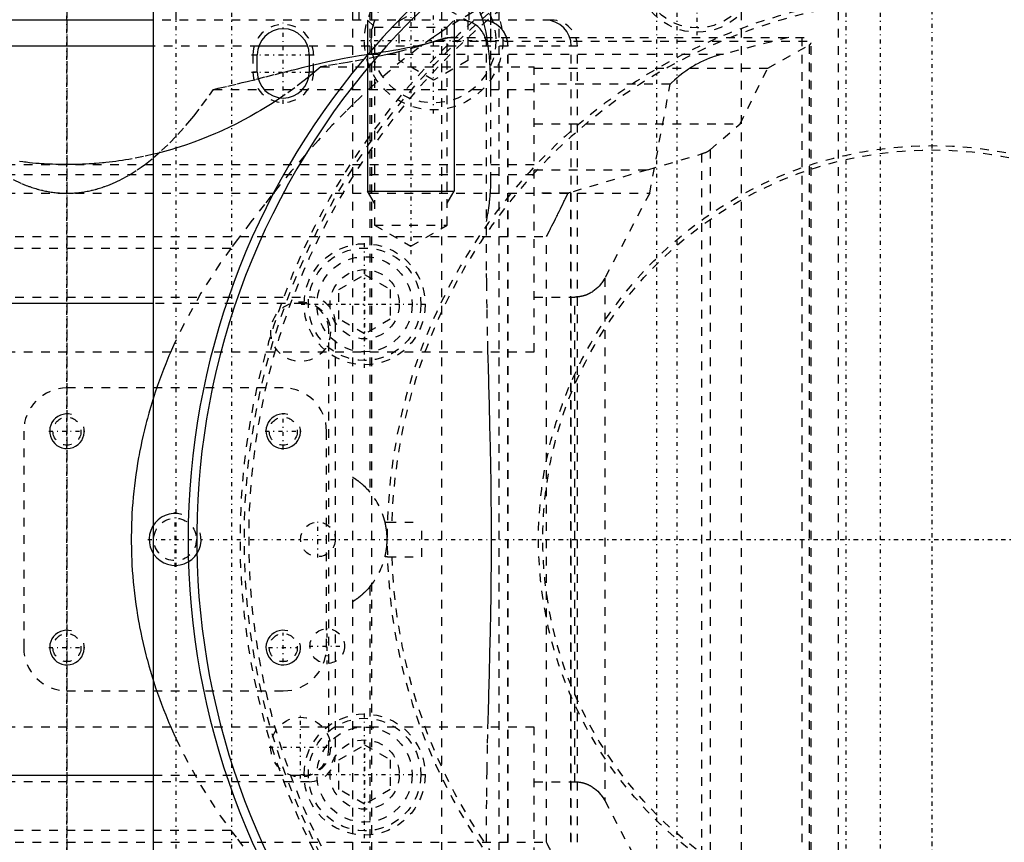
# Model space of a CAD drawing. Extents: x -545 to 345, y -109 to 109.
# Tile 12 of 15: x -105 to 8, y -35 to 60. Entities that reach past the tile are written whole.
import ezdxf

# ---------------------------------------------------------------- set-up
doc = ezdxf.new("R2010")
doc.units = 0
doc.linetypes.add('CENTER', pattern=[1.5, 0.45, -0.5, 0.05, -0.5])
doc.linetypes.add('DASHED', pattern=[2, 1, -1])
for name, color, linetype in [('AM_0', 7, 'CONTINUOUS'), ('AM_10', 7, 'CONTINUOUS'), ('AM_3', 7, 'DASHED'), ('AM_7', 7, 'CENTER')]:
    doc.layers.add(name, color=color, linetype=linetype)

msp = doc.modelspace()

# ---------------------------------------------------------------- linework, layer by layer
at = {"layer": 'AM_0', "color": 7, "linetype": 'CONTINUOUS'}
for p, q in [((-90, -75), (-90, 75)), ((-89.99, 60), (-156, 60)), ((-89.99, 57), (-159, 57)), ((-72.17, 57), (-77.82, 57)), ((-78, 54), (-78, 56)), ((-72, 56), (-72, 54)), ((-90, 27.25), (-119.84, 27.25)), ((-119.84, -27.25), (-90, -27.25))]:
    msp.add_line(p, q, dxfattribs=at)
for centre, radius, start, end in [((0, 0), 86, 100.0448, 259.9552), ((0, 0), 85, 69.2336, 314.7638), ((-75, 56), 3, 0, 180), ((-75, 54), 3, 180, 0)]:
    msp.add_arc(centre, radius, start, end, dxfattribs=at)
at = {"layer": 'AM_10', "color": 7, "linetype": 'CONTINUOUS'}
for p, q in [((-65.25, 60), (-65.25, 40.25)), ((-55.25, 60), (-55.25, 40.25)), ((-64.44, 38.84), (-65.25, 40.25)), ((-65.25, 40.25), (-55.25, 40.25)), ((-56.06, 38.84), (-55.25, 40.25))]:
    msp.add_line(p, q, dxfattribs=at)
for centre, radius in [((-100, 12.5), 2), ((-75, 12.5), 2), ((-87.5, 0), 3), ((-100, -12.5), 2), ((-75, -12.5), 2)]:
    msp.add_arc(centre, radius, 75, 15, dxfattribs=at)
at = {"layer": 'AM_3', "color": 6, "linetype": 'DASHED'}
for p, q in [((-87.43, 99), (-87.43, 60)), ((-66.22, 60), (-66.22, 85)), ((-59.79, 60), (-59.79, 85)), ((-51, 41.45), (-51, 85)), ((-67, 67), (-67, -67)), ((-65, 67), (-65, 5.48)), ((-51, 58), (-51, 67)), ((-53.5, 60), (-53.5, 63)), ((-61.59, 59.92), (-57.63, 62.2)), ((-57.63, 62.2), (-53.67, 59.92)), ((-64.82, 61), (-64.82, -61)), ((-56.71, 61), (-56.71, -61)), ((-50.08, 61), (-50.08, -61)), ((-22.07, 61), (-22.07, -61)), ((-10.88, 61), (-10.88, -61)), ((-44, 60), (-89.99, 60)), ((-65.25, 60), (-64.44, 59.19)), ((-64.44, 59.19), (-64.44, 36.3)), ((-64.44, 59.19), (-56.06, 59.19)), ((-61.59, 55.34), (-61.59, 59.92)), ((-56.06, 59.19), (-55.25, 60)), ((-56.06, 36.3), (-56.06, 59.19)), ((-53.67, 59.92), (-53.67, 55.34)), ((-77.82, 57), (-89.99, 57)), ((-41, 57), (-72.17, 57)), ((-57.44, 57.58), (-14, 57.58)), ((-55.8, 58), (-14, 58)), ((-51.5, 31.12), (-51.5, 57)), ((-49.04, -57), (-49.04, 57)), ((-49.02, -57), (-49.02, 57)), ((-41.73, -57), (-41.73, 57)), ((-41, -57), (-41, 57)), ((-16.58, 58), (-24.14, 56.08)), ((-19, 54.46), (-14.23, 57.11)), ((-15.07, 58), (-15.07, -58)), ((-14.23, 57.11), (-14.23, -57.11)), ((-14, -58), (-14, 58)), ((-78.5, 56), (-78, 56)), ((-78.5, 56), (-78.5, 54)), ((-72, 56), (-71.5, 56)), ((-71.5, 54), (-71.5, 56)), ((-64.11, 55.78), (-65.71, 55.45)), ((-64.97, 56.08), (-24.14, 56.08)), ((-65.71, 55.45), (-66.99, 55.21)), ((-57.63, 53.06), (-61.59, 55.34)), ((-53.67, 55.34), (-57.63, 53.06)), ((-78, 54), (-78.5, 54)), ((-71.5, 54), (-72, 54)), ((-70.65, 54.61), (-46, 54.61)), ((-46, 21.69), (-46, 54.61)), ((-46, 54.46), (-19, 54.46)), ((-22.21, 48), (-19, 54.46)), ((-30.28, 52.62), (-46, 52.62)), ((-32.65, 40), (-30.28, 52.62)), ((-83.08, 51.99), (-46, 51.99)), ((-46, 48), (-22.21, 48)), ((-25.68, 45.01), (-22.21, 48)), ((-32.86, 42.72), (-26.68, 44.54)), ((-26.68, 44.54), (-26.68, -44.54)), ((-25.68, 45.01), (-25.68, -45.01)), ((-46, 43.27), (-159, 43.27)), ((-46, 42.13), (-128.34, 42.13)), ((-46, 42.72), (-32.86, 42.72)), ((-46, 42.72), (-32.88, 42.72)), ((-32.88, 42.72), (-41.81, 40.09)), ((-32.88, 42.72), (-32.86, 42.72)), ((-155, 40), (-32.65, 40)), ((-42.1, 40.01), (-46, 40.01)), ((-41.81, 40.09), (-41.81, -40.09)), ((-32.65, 40), (-37.85, 30.18)), ((-64.44, 36.3), (-60.25, 33.88)), ((-64.44, 36.3), (-56.06, 36.3)), ((-60.25, 33.88), (-56.06, 36.3)), ((-126, 35), (-44.58, 35)), ((-44.58, -35), (-44.58, 35)), ((-81.06, 33.62), (-118.94, 33.62)), ((-68.57, 28.89), (-65.6, 30.6)), ((-65.6, 30.6), (-62.63, 28.89)), ((-37.85, 30.18), (-37.85, -30.18)), ((-68.57, 25.46), (-68.57, 28.89)), ((-62.63, 28.89), (-62.63, 25.46)), ((-122, 28), (-72, 28)), ((-46, 28), (-41.31, 28)), ((-41.31, -28), (-41.31, 28)), ((-72.75, 27.25), (-90, 27.25)), ((-65.6, 23.74), (-68.57, 25.46)), ((-62.63, 25.46), (-65.6, 23.74)), ((-69.75, -24.25), (-69.75, 24.25)), ((-69, 25), (-69, -25)), ((-133, 21.69), (-46, 21.69)), ((-75, 17.5), (-100, 17.5)), ((-105, 12.5), (-105, -12.5)), ((-70, -12.5), (-70, 12.5)), ((-63.24, 2), (-62.97, 2)), ((-62.97, 2), (-59, 2)), ((-59, -2), (-59, 2)), ((-62.97, -2), (-63.24, -2)), ((-62.97, -2), (-59, -2)), ((-65, -5.48), (-65, -67)), ((-100, -17.5), (-75, -17.5)), ((-46, -21.69), (-117.51, -21.69)), ((-46, -54.61), (-46, -21.69)), ((-68.57, -25.46), (-65.6, -23.74)), ((-65.6, -23.74), (-62.63, -25.46)), ((-68.57, -28.88), (-68.57, -25.46)), ((-62.63, -25.46), (-62.63, -28.88)), ((-90, -27.25), (-72.75, -27.25)), ((-72, -28), (-122, -28)), ((-46, -28), (-41.31, -28)), ((-65.6, -30.6), (-68.57, -28.88)), ((-62.63, -28.88), (-65.6, -30.6)), ((-37.85, -30.18), (-32.65, -40)), ((-51.5, -57), (-51.5, -31.12)), ((-81.06, -33.62), (-118.94, -33.62)), ((-126, -35), (-44.58, -35))]:
    msp.add_line(p, q, dxfattribs=at)
for points in [[(-49.02, 57), (-49.08, 57.59), (-49.25, 58.15), (-49.52, 58.67), (-49.89, 59.12), (-50.34, 59.49), (-50.85, 59.77), (-51.41, 59.94), (-51.98, 60)], [(-41.73, 57), (-41.78, 57.59), (-41.95, 58.15), (-42.23, 58.67), (-42.59, 59.12), (-43.04, 59.49), (-43.56, 59.77), (-44.11, 59.94), (-44.69, 60)]]:
    msp.add_lwpolyline(points, dxfattribs=at)
for points in [[(-52.43, 61.3, 0), (-53.13, 60.9, 0), (-54.61, 60.02, 0), (-56.16, 59.04, 0), (-56.96, 58.51, 0), (-57.76, 57.96, 0), (-59.4, 56.77, 0), (-61.06, 55.49, 0), (-62.74, 54.11, 0), (-64.41, 52.65, 0), (-66.08, 51.1, 0), (-66.91, 50.3, 0), (-67.74, 49.49, 0), (-69.37, 47.81, 0), (-70.97, 46.09, 0), (-72.53, 44.33, 0), (-74.07, 42.53, 0), (-75.63, 40.65, 0), (-76.4, 39.69, 0), (-77.18, 38.7, 0), (-78.74, 36.7, 0), (-80.29, 34.65, 0), (-81.06, 33.62, 0)], [(-51, 51.19, 0), (-51, 51.58, 0), (-51.01, 52.33, 0), (-51.03, 53.06, 0), (-51.04, 53.42, 0), (-51.05, 53.78, 0), (-51.08, 54.47, 0), (-51.12, 55.14, 0), (-51.18, 55.78, 0), (-51.24, 56.4, 0), (-51.31, 56.99, 0), (-51.34, 57.28, 0), (-51.39, 57.56, 0), (-51.47, 58.1, 0), (-51.57, 58.61, 0), (-51.68, 59.09, 0), (-51.8, 59.55, 0), (-51.93, 59.99, 0), (-51.99, 60.19, 0), (-52.06, 60.39, 0), (-52.2, 60.78, 0), (-52.35, 61.13, 0), (-52.43, 61.3, 0)], [(-53.24, 59.72, 0), (-53.43, 59.8, 0), (-53.82, 59.93, 0), (-54.07, 59.97, 0), (-54.14, 59.98, 0), (-54.21, 59.99, 0), (-54.25, 59.99, 0), (-54.29, 59.99, 0), (-54.36, 60, 0), (-54.44, 60, 0), (-54.47, 60, 0)], [(-51.5, 57, 0), (-51.5, 57.1, 0), (-51.51, 57.28, 0), (-51.53, 57.47, 0), (-51.55, 57.57, 0), (-51.57, 57.66, 0), (-51.62, 57.84, 0), (-51.68, 58.02, 0), (-51.75, 58.2, 0), (-51.83, 58.37, 0), (-51.92, 58.54, 0), (-51.97, 58.62, 0), (-52.02, 58.7, 0), (-52.13, 58.85, 0), (-52.26, 58.99, 0), (-52.39, 59.13, 0), (-52.53, 59.26, 0), (-52.67, 59.38, 0), (-52.75, 59.44, 0), (-52.83, 59.49, 0), (-52.99, 59.59, 0), (-53.15, 59.68, 0), (-53.24, 59.72, 0)], [(-49.04, 57, 0), (-49.04, 57.02, 0), (-49.04, 57.06, 0), (-49.04, 57.1, 0), (-49.04, 57.13, 0), (-49.04, 57.15, 0), (-49.04, 57.19, 0), (-49.05, 57.23, 0), (-49.05, 57.28, 0), (-49.05, 57.32, 0), (-49.06, 57.36, 0), (-49.06, 57.39, 0), (-49.06, 57.41, 0), (-49.07, 57.45, 0), (-49.08, 57.5, 0), (-49.09, 57.54, 0), (-49.09, 57.59, 0), (-49.1, 57.63, 0), (-49.11, 57.65, 0), (-49.11, 57.67, 0), (-49.12, 57.72, 0), (-49.13, 57.76, 0), (-49.14, 57.78, 0), (-49.15, 57.8, 0), (-49.16, 57.85, 0), (-49.17, 57.89, 0), (-49.18, 57.91, 0), (-49.18, 57.93, 0), (-49.2, 57.97, 0), (-49.21, 58.01, 0), (-49.22, 58.05, 0), (-49.24, 58.09, 0), (-49.25, 58.13, 0), (-49.26, 58.15, 0), (-49.27, 58.17, 0), (-49.29, 58.21, 0), (-49.3, 58.24, 0), (-49.32, 58.28, 0), (-49.34, 58.32, 0), (-49.36, 58.36, 0), (-49.37, 58.38, 0), (-49.38, 58.4, 0), (-49.4, 58.44, 0), (-49.42, 58.48, 0), (-49.44, 58.51, 0), (-49.47, 58.55, 0), (-49.49, 58.59, 0), (-49.5, 58.61, 0), (-49.51, 58.63, 0), (-49.54, 58.67, 0), (-49.56, 58.7, 0), (-49.59, 58.74, 0), (-49.61, 58.78, 0), (-49.64, 58.81, 0), (-49.65, 58.83, 0), (-49.67, 58.85, 0), (-49.69, 58.88, 0), (-49.72, 58.92, 0), (-49.75, 58.95, 0), (-49.78, 58.98, 0), (-49.8, 59.01, 0), (-49.82, 59.03, 0), (-49.83, 59.05, 0), (-49.86, 59.08, 0), (-49.89, 59.11, 0), (-49.9, 59.12, 0), (-49.92, 59.14, 0), (-49.95, 59.16, 0), (-49.98, 59.19, 0), (-49.99, 59.21, 0), (-50.01, 59.22, 0), (-50.04, 59.25, 0), (-50.07, 59.28, 0), (-50.11, 59.31, 0), (-50.14, 59.34, 0), (-50.18, 59.36, 0), (-50.19, 59.38, 0), (-50.21, 59.39, 0), (-50.25, 59.42, 0), (-50.28, 59.44, 0), (-50.32, 59.47, 0), (-50.35, 59.49, 0), (-50.39, 59.52, 0), (-50.41, 59.53, 0), (-50.43, 59.54, 0), (-50.47, 59.57, 0), (-50.5, 59.59, 0), (-50.54, 59.61, 0), (-50.58, 59.63, 0), (-50.62, 59.65, 0), (-50.64, 59.66, 0), (-50.66, 59.67, 0), (-50.7, 59.69, 0), (-50.73, 59.71, 0), (-50.77, 59.73, 0), (-50.81, 59.75, 0), (-50.85, 59.76, 0), (-50.87, 59.77, 0), (-50.89, 59.78, 0), (-50.92, 59.79, 0), (-50.96, 59.81, 0), (-51, 59.82, 0), (-51.04, 59.84, 0), (-51.08, 59.85, 0), (-51.1, 59.86, 0), (-51.12, 59.87, 0), (-51.17, 59.88, 0), (-51.21, 59.89, 0), (-51.23, 59.9, 0), (-51.25, 59.9, 0), (-51.29, 59.91, 0), (-51.34, 59.92, 0), (-51.36, 59.93, 0), (-51.38, 59.93, 0), (-51.42, 59.94, 0), (-51.47, 59.95, 0), (-51.51, 59.96, 0), (-51.55, 59.97, 0), (-51.6, 59.97, 0), (-51.62, 59.97, 0), (-51.64, 59.98, 0), (-51.68, 59.98, 0), (-51.73, 59.99, 0), (-51.77, 59.99, 0), (-51.81, 59.99, 0), (-51.85, 60, 0), (-51.88, 60, 0), (-51.9, 60, 0), (-51.94, 60, 0), (-51.98, 60, 0), (-52, 60, 0)], [(-64.97, 56.08, 0), (-64.66, 56.13, 0), (-64.04, 56.22, 0), (-63.44, 56.32, 0), (-63.15, 56.37, 0), (-62.86, 56.42, 0), (-62.28, 56.52, 0), (-61.72, 56.62, 0), (-61.17, 56.72, 0), (-60.63, 56.83, 0), (-60.1, 56.93, 0), (-59.85, 56.99, 0), (-59.59, 57.04, 0), (-59.1, 57.15, 0), (-58.61, 57.26, 0), (-58.14, 57.37, 0), (-57.68, 57.48, 0), (-57.24, 57.59, 0), (-57.03, 57.65, 0), (-56.81, 57.71, 0), (-56.4, 57.82, 0), (-56, 57.94, 0), (-55.8, 58, 0)], [(-57.44, 57.58, 0), (-58.06, 57.37, 0), (-59.38, 56.96, 0), (-60.8, 56.56, 0), (-61.54, 56.37, 0)], [(-56.06, 57.94, 0), (-56.28, 57.9, 0), (-56.73, 57.8, 0), (-57.2, 57.66, 0), (-57.44, 57.58, 0)], [(-55.27, 58, 0), (-55.39, 58, 0), (-55.65, 57.98, 0), (-55.92, 57.96, 0), (-56.06, 57.94, 0)], [(-14.23, 57.11, 0), (-14.22, 57.12, 0), (-14.2, 57.13, 0), (-14.17, 57.15, 0), (-14.16, 57.16, 0), (-14.15, 57.16, 0), (-14.13, 57.18, 0), (-14.11, 57.19, 0), (-14.1, 57.21, 0), (-14.08, 57.22, 0), (-14.07, 57.24, 0), (-14.06, 57.24, 0), (-14.05, 57.25, 0), (-14.04, 57.27, 0), (-14.03, 57.28, 0), (-14.02, 57.3, 0), (-14.01, 57.31, 0), (-14.01, 57.33, 0), (-14.01, 57.33, 0), (-14, 57.34, 0), (-14, 57.36, 0), (-14, 57.37, 0), (-14, 57.38, 0)], [(-83.08, 51.99, 0), (-82.52, 52.12, 0), (-81.4, 52.38, 0), (-80.29, 52.64, 0), (-79.74, 52.78, 0), (-79.19, 52.92, 0), (-78.09, 53.19, 0), (-77.01, 53.46, 0), (-75.94, 53.73, 0), (-74.88, 54, 0), (-73.84, 54.26, 0), (-73.32, 54.39, 0), (-72.81, 54.51, 0), (-71.8, 54.76, 0), (-70.81, 54.99, 0), (-69.85, 55.21, 0), (-68.9, 55.41, 0), (-67.98, 55.59, 0), (-67.53, 55.68, 0), (-67.09, 55.76, 0), (-66.22, 55.9, 0), (-65.38, 56.03, 0), (-64.97, 56.08, 0)], [(-61.54, 56.37, 0), (-61.96, 56.27, 0), (-62.8, 56.07, 0), (-63.67, 55.87, 0), (-64.11, 55.78, 0)], [(-24.14, 56.08, 0), (-24.32, 56.04, 0), (-24.67, 55.95, 0), (-25.03, 55.85, 0), (-25.21, 55.79, 0), (-25.39, 55.73, 0), (-25.74, 55.61, 0), (-26.09, 55.46, 0), (-26.44, 55.31, 0), (-26.79, 55.14, 0), (-27.13, 54.96, 0), (-27.31, 54.87, 0), (-27.48, 54.77, 0), (-27.82, 54.56, 0), (-28.16, 54.34, 0), (-28.49, 54.11, 0), (-28.82, 53.87, 0), (-29.15, 53.61, 0), (-29.32, 53.48, 0), (-29.48, 53.35, 0), (-29.8, 53.07, 0), (-30.12, 52.77, 0), (-30.28, 52.62, 0)], [(-66.99, 55.21, 0), (-67.58, 55.11, 0), (-68.79, 54.9, 0), (-70.02, 54.71, 0), (-70.65, 54.61, 0)], [(-70.65, 54.61, 0), (-70.88, 54.41, 0), (-71.35, 54.02, 0), (-71.82, 53.63, 0), (-72.06, 53.44, 0)], [(-72.06, 53.44, 0), (-72.59, 53.01, 0), (-73.68, 52.19, 0), (-74.78, 51.4, 0), (-75.34, 51.02, 0)], [(-100, 40, 0), (-99.92, 40, 0), (-99.76, 40, 0), (-99.6, 40.01, 0), (-99.52, 40.01, 0), (-99.44, 40.01, 0), (-99.28, 40.02, 0), (-99.12, 40.03, 0), (-98.96, 40.04, 0), (-98.8, 40.06, 0), (-98.64, 40.08, 0), (-98.56, 40.08, 0), (-98.48, 40.09, 0), (-98.32, 40.11, 0), (-98.16, 40.14, 0), (-98, 40.16, 0), (-97.84, 40.19, 0), (-97.68, 40.22, 0), (-97.6, 40.23, 0), (-97.52, 40.25, 0), (-97.36, 40.28, 0), (-97.2, 40.32, 0), (-97.12, 40.34, 0), (-97.04, 40.36, 0), (-96.88, 40.39, 0), (-96.72, 40.44, 0), (-96.64, 40.46, 0), (-96.56, 40.48, 0), (-96.4, 40.53, 0), (-96.25, 40.57, 0), (-96.09, 40.62, 0), (-95.93, 40.67, 0), (-95.77, 40.73, 0), (-95.69, 40.76, 0), (-95.61, 40.78, 0), (-95.45, 40.84, 0), (-95.29, 40.9, 0), (-94.73, 41.13, 0), (-93.78, 41.58, 0), (-92.83, 42.1, 0), (-91.88, 42.7, 0), (-91.41, 43.02, 0), (-90.94, 43.36, 0), (-89.99, 44.11, 0), (-89.06, 44.92, 0), (-88.12, 45.81, 0), (-87.2, 46.78, 0), (-86.27, 47.81, 0), (-85.81, 48.35, 0), (-85.35, 48.91, 0), (-84.44, 50.09, 0), (-83.53, 51.34, 0), (-83.08, 51.99, 0)], [(-75.34, 51.02, 0), (-75.72, 50.76, 0), (-76.48, 50.27, 0), (-77.26, 49.79, 0), (-77.65, 49.55, 0), (-78.04, 49.33, 0), (-78.82, 48.88, 0), (-79.62, 48.45, 0), (-80.42, 48.03, 0), (-81.22, 47.64, 0), (-82.04, 47.26, 0), (-82.44, 47.07, 0), (-82.85, 46.89, 0), (-83.68, 46.54, 0), (-84.51, 46.22, 0), (-85.34, 45.9, 0), (-86.18, 45.61, 0), (-87.02, 45.33, 0), (-87.45, 45.2, 0), (-87.87, 45.07, 0), (-88.72, 44.83, 0), (-89.58, 44.6, 0), (-90, 44.5, 0)], [(-90, 44.5, 0), (-91.14, 44.24, 0), (-92.46, 43.98, 0), (-92.84, 43.91, 0), (-93.22, 43.85, 0), (-93.41, 43.82, 0), (-93.6, 43.79, 0), (-93.99, 43.73, 0), (-94.37, 43.68, 0), (-94.75, 43.63, 0), (-95.13, 43.58, 0), (-95.52, 43.54, 0), (-95.71, 43.52, 0), (-95.9, 43.5, 0), (-96.28, 43.47, 0), (-96.67, 43.43, 0), (-96.86, 43.42, 0), (-97.05, 43.41, 0), (-97.43, 43.38, 0), (-97.82, 43.36, 0), (-98.01, 43.35, 0), (-98.2, 43.34, 0), (-98.59, 43.33, 0), (-98.97, 43.32, 0), (-99.36, 43.31, 0), (-99.74, 43.3, 0), (-100.12, 43.3, 0), (-100.32, 43.3, 0), (-100.51, 43.31, 0), (-100.89, 43.31, 0), (-101.28, 43.32, 0), (-101.66, 43.34, 0), (-102.05, 43.35, 0), (-102.43, 43.37, 0), (-102.62, 43.38, 0), (-102.81, 43.4, 0), (-103.2, 43.42, 0), (-103.58, 43.45, 0), (-103.97, 43.49, 0), (-104.35, 43.53, 0), (-104.73, 43.57, 0), (-104.92, 43.59, 0), (-105.11, 43.61, 0), (-105.5, 43.66, 0)], [(-26.68, 44.54, 0), (-26.64, 44.55, 0), (-26.57, 44.58, 0), (-26.5, 44.6, 0), (-26.46, 44.61, 0), (-26.43, 44.62, 0), (-26.36, 44.65, 0), (-26.3, 44.67, 0), (-26.24, 44.7, 0), (-26.18, 44.72, 0), (-26.12, 44.75, 0), (-26.09, 44.76, 0), (-26.06, 44.77, 0), (-26.01, 44.8, 0), (-25.96, 44.83, 0), (-25.91, 44.86, 0), (-25.86, 44.88, 0), (-25.82, 44.91, 0), (-25.8, 44.93, 0), (-25.78, 44.94, 0), (-25.74, 44.97, 0), (-25.7, 45, 0), (-25.68, 45.01, 0)], [(-106.22, 41.58, 0), (-105.27, 41.13, 0), (-104.71, 40.9, 0), (-104.55, 40.84, 0), (-104.39, 40.78, 0), (-104.31, 40.76, 0), (-104.23, 40.73, 0), (-104.07, 40.67, 0), (-103.91, 40.62, 0), (-103.75, 40.57, 0), (-103.6, 40.53, 0), (-103.44, 40.48, 0), (-103.36, 40.46, 0), (-103.28, 40.44, 0), (-103.12, 40.39, 0), (-102.96, 40.36, 0), (-102.88, 40.34, 0), (-102.8, 40.32, 0), (-102.64, 40.28, 0), (-102.48, 40.25, 0), (-102.4, 40.23, 0), (-102.32, 40.22, 0), (-102.16, 40.19, 0), (-102, 40.16, 0), (-101.84, 40.14, 0), (-101.68, 40.11, 0), (-101.52, 40.09, 0), (-101.44, 40.08, 0), (-101.36, 40.08, 0), (-101.2, 40.06, 0), (-101.04, 40.04, 0), (-100.88, 40.03, 0), (-100.72, 40.02, 0), (-100.56, 40.01, 0), (-100.48, 40.01, 0), (-100.4, 40.01, 0), (-100.24, 40, 0), (-100.08, 40, 0), (-100, 40, 0)], [(-51.5, 36.74, 0), (-51.47, 36.89, 0), (-51.42, 37.18, 0), (-51.38, 37.47, 0), (-51.36, 37.61, 0), (-51.33, 37.75, 0), (-51.29, 38.03, 0), (-51.25, 38.3, 0), (-51.22, 38.58, 0), (-51.18, 38.85, 0), (-51.15, 39.11, 0), (-51.14, 39.25, 0), (-51.12, 39.38, 0), (-51.1, 39.63, 0), (-51.07, 39.89, 0), (-51.05, 40.14, 0), (-51.04, 40.39, 0), (-51.02, 40.63, 0), (-51.02, 40.75, 0), (-51.01, 40.87, 0), (-51.01, 41.11, 0), (-51, 41.34, 0), (-51, 41.45, 0)], [(-44.58, 35, 0), (-44.52, 35.13, 0), (-44.38, 35.4, 0), (-44.24, 35.67, 0), (-44.17, 35.8, 0), (-44.1, 35.94, 0), (-43.96, 36.22, 0), (-43.81, 36.49, 0), (-43.67, 36.77, 0), (-43.53, 37.05, 0), (-43.39, 37.33, 0), (-43.32, 37.47, 0), (-43.25, 37.62, 0), (-43.11, 37.9, 0), (-42.97, 38.18, 0), (-42.83, 38.46, 0), (-42.69, 38.75, 0), (-42.56, 39.03, 0), (-42.49, 39.17, 0), (-42.42, 39.31, 0), (-42.29, 39.59, 0), (-42.17, 39.87, 0), (-42.1, 40.01, 0)], [(-41.81, 40.09, 0), (-41.86, 40.07, 0), (-41.95, 40.05, 0), (-42.05, 40.02, 0), (-42.1, 40.01, 0)], [(-81.06, 33.62, 0), (-82.28, 31.92, 0), (-84.52, 28.45, 0), (-86.5, 24.87, 0), (-87.38, 23.04, 0), (-87.53, 22.74, 0), (-87.8, 22.12, 0), (-88.07, 21.51, 0), (-88.21, 21.2, 0), (-88.34, 20.89, 0), (-88.59, 20.27, 0), (-88.84, 19.65, 0), (-89.08, 19.02, 0), (-89.31, 18.39, 0), (-89.53, 17.77, 0), (-89.64, 17.45, 0), (-89.75, 17.14, 0), (-89.95, 16.5, 0), (-90.15, 15.87, 0), (-90.35, 15.23, 0), (-90.53, 14.6, 0), (-90.71, 13.96, 0), (-90.79, 13.64, 0), (-90.88, 13.32, 0), (-91.04, 12.68, 0), (-91.19, 12.04, 0), (-91.33, 11.39, 0), (-91.47, 10.75, 0), (-91.6, 10.1, 0), (-91.66, 9.78, 0), (-91.72, 9.45, 0), (-91.83, 8.81, 0), (-91.94, 8.16, 0), (-92.04, 7.51, 0), (-92.12, 6.86, 0), (-92.21, 6.21, 0), (-92.24, 5.88, 0), (-92.28, 5.56, 0), (-92.34, 4.9, 0), (-92.4, 4.25, 0), (-92.45, 3.6, 0), (-92.49, 2.94, 0), (-92.52, 2.29, 0), (-92.53, 1.96, 0), (-92.54, 1.64, 0), (-92.56, 0.98, 0), (-92.57, 0.33, 0), (-92.57, 0, 0), (-92.57, -0.33, 0), (-92.56, -0.98, 0), (-92.54, -1.64, 0), (-92.53, -1.96, 0), (-92.52, -2.29, 0), (-92.49, -2.94, 0), (-92.45, -3.6, 0), (-92.4, -4.25, 0), (-92.34, -4.9, 0), (-92.28, -5.56, 0), (-92.24, -5.88, 0), (-92.21, -6.21, 0), (-92.12, -6.86, 0), (-92.04, -7.51, 0), (-91.94, -8.16, 0), (-91.83, -8.81, 0), (-91.72, -9.45, 0), (-91.66, -9.78, 0), (-91.6, -10.1, 0), (-91.47, -10.75, 0), (-91.33, -11.39, 0), (-91.19, -12.04, 0), (-91.04, -12.68, 0), (-90.88, -13.32, 0), (-90.79, -13.64, 0), (-90.71, -13.96, 0), (-90.53, -14.6, 0), (-90.35, -15.23, 0), (-90.15, -15.87, 0), (-89.95, -16.5, 0), (-89.75, -17.14, 0), (-89.64, -17.45, 0), (-89.53, -17.77, 0), (-89.31, -18.39, 0), (-89.08, -19.02, 0), (-88.84, -19.65, 0), (-88.59, -20.27, 0), (-88.34, -20.89, 0), (-88.21, -21.2, 0), (-88.07, -21.51, 0), (-87.8, -22.12, 0), (-87.53, -22.74, 0), (-87.38, -23.04, 0), (-86.5, -24.87, 0), (-84.52, -28.45, 0), (-82.28, -31.92, 0), (-81.06, -33.62, 0)], [(-51.5, -31.12, 0), (-51.49, -29.71, 0), (-51.45, -26.72, 0), (-51.39, -23.55, 0), (-51.34, -21.9, 0), (-51.34, -21.62, 0), (-51.32, -21.06, 0), (-51.31, -20.5, 0), (-51.3, -20.21, 0), (-51.29, -19.93, 0), (-51.28, -19.35, 0), (-51.26, -18.78, 0), (-51.25, -18.2, 0), (-51.23, -17.61, 0), (-51.21, -17.02, 0), (-51.21, -16.73, 0), (-51.2, -16.43, 0), (-51.18, -15.84, 0), (-51.17, -15.24, 0), (-51.15, -14.64, 0), (-51.14, -14.03, 0), (-51.12, -13.42, 0), (-51.11, -13.12, 0), (-51.11, -12.81, 0), (-51.09, -12.2, 0), (-51.08, -11.58, 0), (-51.06, -10.97, 0), (-51.05, -10.35, 0), (-51.04, -9.73, 0), (-51.03, -9.42, 0), (-51.03, -9.1, 0), (-51.02, -8.48, 0), (-51, -7.85, 0), (-50.99, -7.23, 0), (-50.99, -6.6, 0), (-50.98, -5.97, 0), (-50.97, -5.66, 0), (-50.97, -5.34, 0), (-50.96, -4.71, 0), (-50.96, -4.08, 0), (-50.95, -3.45, 0), (-50.95, -2.82, 0), (-50.94, -2.19, 0), (-50.94, -1.88, 0), (-50.94, -1.57, 0), (-50.94, -0.94, 0), (-50.94, -0.31, 0), (-50.94, 0, 0), (-50.94, 0.31, 0), (-50.94, 0.94, 0), (-50.94, 1.57, 0), (-50.94, 1.88, 0), (-50.94, 2.19, 0), (-50.95, 2.82, 0), (-50.95, 3.45, 0), (-50.96, 4.08, 0), (-50.96, 4.71, 0), (-50.97, 5.34, 0), (-50.97, 5.66, 0), (-50.98, 5.97, 0), (-50.99, 6.6, 0), (-50.99, 7.23, 0), (-51, 7.85, 0), (-51.02, 8.48, 0), (-51.03, 9.1, 0), (-51.03, 9.42, 0), (-51.04, 9.73, 0), (-51.05, 10.35, 0), (-51.06, 10.97, 0), (-51.08, 11.58, 0), (-51.09, 12.2, 0), (-51.11, 12.81, 0), (-51.11, 13.12, 0), (-51.12, 13.42, 0), (-51.14, 14.03, 0), (-51.15, 14.64, 0), (-51.17, 15.24, 0), (-51.18, 15.84, 0), (-51.2, 16.43, 0), (-51.21, 16.73, 0), (-51.21, 17.02, 0), (-51.23, 17.61, 0), (-51.25, 18.2, 0), (-51.26, 18.78, 0), (-51.28, 19.35, 0), (-51.29, 19.93, 0), (-51.3, 20.21, 0), (-51.31, 20.5, 0), (-51.32, 21.06, 0), (-51.34, 21.62, 0), (-51.34, 21.9, 0), (-51.39, 23.55, 0), (-51.45, 26.72, 0), (-51.49, 29.71, 0), (-51.5, 31.12, 0)], [(-37.85, 30.18, 0), (-37.9, 30.07, 0), (-38.03, 29.86, 0), (-38.17, 29.66, 0), (-38.25, 29.56, 0), (-38.32, 29.46, 0), (-38.48, 29.28, 0), (-38.65, 29.1, 0), (-38.83, 28.94, 0), (-39.02, 28.79, 0), (-39.21, 28.65, 0), (-39.31, 28.58, 0), (-39.41, 28.52, 0), (-39.53, 28.45, 0), (-39.57, 28.44, 0), (-39.6, 28.42, 0), (-39.62, 28.41, 0), (-39.64, 28.4, 0), (-39.67, 28.38, 0), (-39.71, 28.37, 0), (-39.74, 28.35, 0), (-39.78, 28.33, 0), (-39.81, 28.32, 0), (-39.83, 28.31, 0), (-39.85, 28.3, 0), (-39.89, 28.29, 0), (-39.92, 28.27, 0), (-39.96, 28.26, 0), (-40, 28.24, 0), (-40.03, 28.23, 0), (-40.05, 28.22, 0), (-40.07, 28.21, 0), (-40.11, 28.2, 0), (-40.14, 28.19, 0), (-40.18, 28.18, 0), (-40.22, 28.17, 0), (-40.26, 28.15, 0), (-40.27, 28.15, 0), (-40.29, 28.14, 0), (-40.33, 28.13, 0), (-40.37, 28.12, 0), (-40.41, 28.11, 0), (-40.44, 28.1, 0), (-40.48, 28.09, 0), (-40.5, 28.09, 0), (-40.52, 28.09, 0), (-40.56, 28.08, 0), (-40.6, 28.07, 0), (-40.61, 28.07, 0), (-40.63, 28.06, 0), (-40.67, 28.06, 0), (-40.71, 28.05, 0), (-40.73, 28.05, 0), (-40.75, 28.04, 0), (-40.79, 28.04, 0), (-40.83, 28.03, 0), (-40.86, 28.03, 0), (-40.9, 28.02, 0), (-40.94, 28.02, 0), (-40.96, 28.02, 0), (-40.98, 28.01, 0), (-41.02, 28.01, 0), (-41.06, 28.01, 0), (-41.1, 28.01, 0), (-41.13, 28, 0), (-41.17, 28, 0), (-41.19, 28, 0), (-41.21, 28, 0), (-41.25, 28, 0), (-41.29, 28, 0), (-41.31, 28, 0)], [(-67, 7.21, 0), (-67, 7.21, 0), (-67, 7.21, 0), (-67, 7.21, 0), (-67, 7.21, 0), (-67, 7.21, 0), (-66.99, 7.21, 0), (-66.99, 7.21, 0), (-66.99, 7.2, 0), (-66.98, 7.2, 0), (-66.98, 7.2, 0), (-66.98, 7.2, 0), (-66.97, 7.2, 0), (-66.97, 7.19, 0), (-66.96, 7.19, 0), (-66.96, 7.18, 0), (-66.95, 7.18, 0), (-66.94, 7.17, 0), (-66.94, 7.17, 0), (-66.93, 7.17, 0), (-66.92, 7.16, 0), (-66.91, 7.16, 0), (-66.91, 7.15, 0), (-66.9, 7.15, 0), (-66.89, 7.14, 0), (-66.88, 7.14, 0), (-66.87, 7.13, 0), (-66.87, 7.13, 0), (-66.86, 7.12, 0), (-66.84, 7.11, 0), (-66.83, 7.1, 0), (-66.82, 7.09, 0), (-66.8, 7.08, 0), (-66.79, 7.08, 0), (-66.79, 7.07, 0), (-66.77, 7.06, 0), (-66.76, 7.05, 0), (-66.74, 7.04, 0), (-66.72, 7.03, 0), (-66.71, 7.02, 0), (-66.7, 7.01, 0), (-66.69, 7.01, 0), (-66.67, 7, 0), (-66.65, 6.98, 0), (-66.64, 6.97, 0), (-66.62, 6.96, 0), (-66.6, 6.94, 0), (-66.59, 6.94, 0), (-66.58, 6.93, 0), (-66.56, 6.92, 0), (-66.54, 6.9, 0), (-66.52, 6.89, 0), (-66.5, 6.88, 0), (-66.48, 6.86, 0), (-66.47, 6.85, 0), (-66.46, 6.85, 0), (-66.44, 6.83, 0), (-66.42, 6.82, 0), (-66.4, 6.8, 0), (-66.38, 6.78, 0), (-66.36, 6.77, 0), (-66.35, 6.76, 0), (-66.34, 6.75, 0), (-66.31, 6.74, 0), (-66.29, 6.72, 0), (-66.28, 6.71, 0), (-66.27, 6.7, 0), (-66.25, 6.68, 0), (-66.22, 6.67, 0), (-66.21, 6.66, 0), (-66.2, 6.65, 0), (-66.18, 6.63, 0), (-66.16, 6.61, 0), (-66.13, 6.59, 0), (-66.11, 6.57, 0), (-66.09, 6.55, 0), (-66.07, 6.54, 0), (-66.06, 6.53, 0), (-66.04, 6.51, 0), (-66.01, 6.49, 0), (-65.99, 6.47, 0), (-65.96, 6.45, 0), (-65.94, 6.43, 0), (-65.93, 6.42, 0), (-65.92, 6.41, 0), (-65.89, 6.39, 0), (-65.87, 6.37, 0), (-65.84, 6.34, 0), (-65.82, 6.32, 0), (-65.79, 6.3, 0), (-65.78, 6.29, 0), (-65.77, 6.28, 0), (-65.74, 6.25, 0), (-65.72, 6.23, 0), (-65.63, 6.15, 0), (-65.48, 6.01, 0), (-65.41, 5.93, 0), (-65.34, 5.86, 0), (-65.2, 5.71, 0), (-65.06, 5.55, 0), (-65, 5.48, 0)], [(-63.24, -2, 0), (-63.24, -2, 0), (-63.24, -2, 0), (-63.24, -1.99, 0), (-63.24, -1.99, 0), (-63.24, -1.99, 0), (-63.23, -1.98, 0), (-63.23, -1.98, 0), (-63.23, -1.97, 0), (-63.23, -1.95, 0), (-63.22, -1.94, 0), (-63.22, -1.93, 0), (-63.22, -1.92, 0), (-63.22, -1.91, 0), (-63.21, -1.89, 0), (-63.21, -1.87, 0), (-63.2, -1.85, 0), (-63.2, -1.82, 0), (-63.2, -1.81, 0), (-63.19, -1.8, 0), (-63.19, -1.77, 0), (-63.18, -1.74, 0), (-63.18, -1.73, 0), (-63.17, -1.71, 0), (-63.17, -1.68, 0), (-63.16, -1.65, 0), (-63.16, -1.63, 0), (-63.16, -1.62, 0), (-63.15, -1.58, 0), (-63.14, -1.55, 0), (-63.14, -1.51, 0), (-63.13, -1.47, 0), (-63.12, -1.43, 0), (-63.12, -1.41, 0), (-63.12, -1.39, 0), (-63.11, -1.35, 0), (-63.1, -1.31, 0), (-63.1, -1.27, 0), (-63.09, -1.22, 0), (-63.08, -1.18, 0), (-63.08, -1.15, 0), (-63.08, -1.13, 0), (-63.07, -1.08, 0), (-63.06, -1.03, 0), (-63.06, -0.98, 0), (-63.05, -0.93, 0), (-63.05, -0.87, 0), (-63.04, -0.85, 0), (-63.04, -0.82, 0), (-63.03, -0.77, 0), (-63.03, -0.71, 0), (-63.03, -0.66, 0), (-63.02, -0.6, 0), (-63.02, -0.54, 0), (-63.02, -0.51, 0), (-63.01, -0.49, 0), (-63.01, -0.43, 0), (-63.01, -0.37, 0), (-63.01, -0.31, 0), (-63, -0.26, 0), (-63, -0.2, 0), (-63, -0.17, 0), (-63, -0.14, 0), (-63, -0.08, 0), (-63, -0.03, 0), (-63, 0, 0), (-63, 0.03, 0), (-63, 0.08, 0), (-63, 0.14, 0), (-63, 0.17, 0), (-63, 0.2, 0), (-63, 0.26, 0), (-63.01, 0.31, 0), (-63.01, 0.37, 0), (-63.01, 0.43, 0), (-63.01, 0.49, 0), (-63.02, 0.51, 0), (-63.02, 0.54, 0), (-63.02, 0.6, 0), (-63.03, 0.66, 0), (-63.03, 0.71, 0), (-63.03, 0.77, 0), (-63.04, 0.82, 0), (-63.04, 0.85, 0), (-63.05, 0.87, 0), (-63.05, 0.93, 0), (-63.06, 0.98, 0), (-63.06, 1.03, 0), (-63.07, 1.08, 0), (-63.08, 1.13, 0), (-63.08, 1.15, 0), (-63.08, 1.18, 0), (-63.09, 1.22, 0), (-63.1, 1.27, 0), (-63.1, 1.31, 0), (-63.11, 1.35, 0), (-63.12, 1.39, 0), (-63.12, 1.41, 0), (-63.12, 1.43, 0), (-63.13, 1.47, 0), (-63.14, 1.51, 0), (-63.14, 1.55, 0), (-63.15, 1.58, 0), (-63.16, 1.62, 0), (-63.16, 1.63, 0), (-63.16, 1.65, 0), (-63.17, 1.68, 0), (-63.17, 1.71, 0), (-63.18, 1.73, 0), (-63.18, 1.74, 0), (-63.19, 1.77, 0), (-63.19, 1.8, 0), (-63.2, 1.81, 0), (-63.2, 1.82, 0), (-63.2, 1.85, 0), (-63.21, 1.87, 0), (-63.21, 1.89, 0), (-63.22, 1.91, 0), (-63.22, 1.92, 0), (-63.22, 1.93, 0), (-63.22, 1.94, 0), (-63.23, 1.95, 0), (-63.23, 1.97, 0), (-63.23, 1.98, 0), (-63.23, 1.98, 0), (-63.24, 1.99, 0), (-63.24, 1.99, 0), (-63.24, 1.99, 0), (-63.24, 2, 0), (-63.24, 2, 0), (-63.24, 2, 0)], [(-65, -5.48, 0), (-65.06, -5.55, 0), (-65.2, -5.71, 0), (-65.34, -5.86, 0), (-65.41, -5.93, 0), (-65.48, -6.01, 0), (-65.63, -6.15, 0), (-65.72, -6.23, 0), (-65.74, -6.25, 0), (-65.77, -6.28, 0), (-65.78, -6.29, 0), (-65.79, -6.3, 0), (-65.82, -6.32, 0), (-65.84, -6.34, 0), (-65.87, -6.37, 0), (-65.89, -6.39, 0), (-65.92, -6.41, 0), (-65.93, -6.42, 0), (-65.94, -6.43, 0), (-65.96, -6.45, 0), (-65.99, -6.47, 0), (-66.01, -6.49, 0), (-66.04, -6.51, 0), (-66.06, -6.53, 0), (-66.07, -6.54, 0), (-66.09, -6.55, 0), (-66.11, -6.57, 0), (-66.13, -6.59, 0), (-66.16, -6.61, 0), (-66.18, -6.63, 0), (-66.2, -6.65, 0), (-66.21, -6.66, 0), (-66.22, -6.67, 0), (-66.25, -6.68, 0), (-66.27, -6.7, 0), (-66.28, -6.71, 0), (-66.29, -6.72, 0), (-66.31, -6.74, 0), (-66.34, -6.75, 0), (-66.35, -6.76, 0), (-66.36, -6.77, 0), (-66.38, -6.78, 0), (-66.4, -6.8, 0), (-66.42, -6.82, 0), (-66.44, -6.83, 0), (-66.46, -6.85, 0), (-66.47, -6.85, 0), (-66.48, -6.86, 0), (-66.5, -6.88, 0), (-66.52, -6.89, 0), (-66.54, -6.9, 0), (-66.56, -6.92, 0), (-66.58, -6.93, 0), (-66.59, -6.94, 0), (-66.6, -6.94, 0), (-66.62, -6.96, 0), (-66.64, -6.97, 0), (-66.65, -6.98, 0), (-66.67, -7, 0), (-66.69, -7.01, 0), (-66.7, -7.01, 0), (-66.71, -7.02, 0), (-66.72, -7.03, 0), (-66.74, -7.04, 0), (-66.76, -7.05, 0), (-66.77, -7.06, 0), (-66.79, -7.07, 0), (-66.79, -7.08, 0), (-66.8, -7.08, 0), (-66.82, -7.09, 0), (-66.83, -7.1, 0), (-66.84, -7.11, 0), (-66.86, -7.12, 0), (-66.87, -7.13, 0), (-66.87, -7.13, 0), (-66.88, -7.14, 0), (-66.89, -7.14, 0), (-66.9, -7.15, 0), (-66.91, -7.15, 0), (-66.91, -7.16, 0), (-66.92, -7.16, 0), (-66.93, -7.17, 0), (-66.94, -7.17, 0), (-66.94, -7.17, 0), (-66.95, -7.18, 0), (-66.96, -7.18, 0), (-66.96, -7.19, 0), (-66.97, -7.19, 0), (-66.97, -7.2, 0), (-66.98, -7.2, 0), (-66.98, -7.2, 0), (-66.98, -7.2, 0), (-66.99, -7.2, 0), (-66.99, -7.21, 0), (-66.99, -7.21, 0), (-67, -7.21, 0), (-67, -7.21, 0), (-67, -7.21, 0), (-67, -7.21, 0), (-67, -7.21, 0), (-67, -7.21, 0)], [(-41.31, -28, 0), (-41.29, -28, 0), (-41.25, -28, 0), (-41.21, -28, 0), (-41.19, -28, 0), (-41.17, -28, 0), (-41.13, -28, 0), (-41.1, -28.01, 0), (-41.06, -28.01, 0), (-41.02, -28.01, 0), (-40.98, -28.01, 0), (-40.96, -28.02, 0), (-40.94, -28.02, 0), (-40.9, -28.02, 0), (-40.86, -28.03, 0), (-40.83, -28.03, 0), (-40.79, -28.04, 0), (-40.75, -28.04, 0), (-40.73, -28.05, 0), (-40.71, -28.05, 0), (-40.67, -28.06, 0), (-40.63, -28.06, 0), (-40.61, -28.07, 0), (-40.6, -28.07, 0), (-40.56, -28.08, 0), (-40.52, -28.09, 0), (-40.5, -28.09, 0), (-40.48, -28.09, 0), (-40.44, -28.1, 0), (-40.41, -28.11, 0), (-40.37, -28.12, 0), (-40.33, -28.13, 0), (-40.29, -28.14, 0), (-40.27, -28.15, 0), (-40.26, -28.15, 0), (-40.22, -28.17, 0), (-40.18, -28.18, 0), (-40.14, -28.19, 0), (-40.11, -28.2, 0), (-40.07, -28.21, 0), (-40.05, -28.22, 0), (-40.03, -28.23, 0), (-40, -28.24, 0), (-39.96, -28.26, 0), (-39.92, -28.27, 0), (-39.89, -28.29, 0), (-39.85, -28.3, 0), (-39.83, -28.31, 0), (-39.81, -28.32, 0), (-39.78, -28.33, 0), (-39.74, -28.35, 0), (-39.71, -28.37, 0), (-39.67, -28.38, 0), (-39.64, -28.4, 0), (-39.62, -28.41, 0), (-39.6, -28.42, 0), (-39.57, -28.44, 0), (-39.53, -28.45, 0), (-39.41, -28.52, 0), (-39.31, -28.58, 0), (-39.21, -28.65, 0), (-39.02, -28.79, 0), (-38.83, -28.94, 0), (-38.65, -29.1, 0), (-38.48, -29.28, 0), (-38.32, -29.46, 0), (-38.25, -29.56, 0), (-38.17, -29.66, 0), (-38.03, -29.86, 0), (-37.9, -30.07, 0), (-37.85, -30.18, 0)], [(-81.06, -33.62, 0), (-80.29, -34.65, 0), (-78.74, -36.7, 0), (-77.18, -38.7, 0), (-76.4, -39.69, 0), (-75.63, -40.65, 0), (-74.07, -42.53, 0), (-72.53, -44.33, 0), (-70.97, -46.09, 0), (-69.37, -47.81, 0), (-67.74, -49.49, 0), (-66.91, -50.3, 0), (-66.08, -51.1, 0), (-64.41, -52.65, 0), (-62.74, -54.11, 0), (-61.06, -55.49, 0), (-59.4, -56.77, 0), (-57.76, -57.96, 0), (-56.96, -58.51, 0), (-56.16, -59.04, 0), (-54.61, -60.02, 0), (-53.13, -60.9, 0), (-52.43, -61.3, 0)], [(-42.1, -40.01, 0), (-42.17, -39.87, 0), (-42.29, -39.59, 0), (-42.42, -39.31, 0), (-42.49, -39.17, 0), (-42.56, -39.03, 0), (-42.69, -38.75, 0), (-42.83, -38.46, 0), (-42.97, -38.18, 0), (-43.11, -37.9, 0), (-43.25, -37.62, 0), (-43.32, -37.47, 0), (-43.39, -37.33, 0), (-43.53, -37.05, 0), (-43.67, -36.77, 0), (-43.81, -36.49, 0), (-43.96, -36.22, 0), (-44.1, -35.94, 0), (-44.17, -35.8, 0), (-44.24, -35.67, 0), (-44.38, -35.4, 0), (-44.52, -35.13, 0), (-44.58, -35, 0)]]:
    msp.add_polyline3d(points, dxfattribs=at)
for centre, radius in [((0, 0), 79.5), ((-27.17, 65.6), 7), ((-27.17, 65.6), 6.5), ((-57.63, 57.63), 8), ((-57.63, 57.63), 7.2), ((0, 0), 45.5), ((0, 0), 45), ((-65.6, 27.17), 7), ((-65.6, 27.17), 6.5), ((-65.6, 27.17), 5.5), ((-65.59, 27.17), 4), ((-73, 24), 3.45), ((-100, 12.5), 1.62), ((-75, 12.5), 1.62), ((-87.5, 0), 2.46), ((-71, 0), 2), ((-100, -12.5), 1.62), ((-75, -12.5), 1.62), ((-69.92, -12.33), 2), ((-65.6, -27.17), 7), ((-73, -24), 3.45), ((-65.6, -27.17), 6.5), ((-65.6, -27.17), 5.5), ((-65.59, -27.17), 4)]:
    msp.add_circle(centre, radius, dxfattribs=at)
for centre, radius, start, end in [((0, 0), 80, 55.5885, 304.4115), ((0, 0), 79, 102.9199, 257.0801), ((0, 0), 63, 2.4608, 267.5392), ((0, 0), 62.5, 315.2854, 178.1662), ((-75, 56), 3.5, 0, 180), ((-44, 57), 3, 0, 90), ((-75, 54), 3.5, 180, 0), ((-72, 25), 3, 0, 90), ((-72.75, 24.25), 3, 0, 90), ((-100, 12.5), 5, 90, 180), ((-75, 12.5), 5, 0, 90), ((-71.5, 0), 8.5, 13.609, 40.1192), ((-71.5, 0), 8.5, 319.8808, 346.391), ((0, 0), 62.5, 181.8338, 314.7146), ((-100, -12.5), 5, 180, 270), ((-75, -12.5), 5, 270, 0), ((-72.75, -24.25), 3, 270, 0), ((-72, -25), 3, 270, 0)]:
    msp.add_arc(centre, radius, start, end, dxfattribs=at)
at = {"layer": 'AM_7', "color": 4, "linetype": 'CENTER'}
for p, q in [((-100, -108.9), (-100, 108.9)), ((-100, 108.9), (-100, -108.9)), ((-87.43, 108.9), (-87.43, -108.9)), ((-81, 108.9), (-81, -108.9)), ((-31.87, 108.9), (-31.87, -108.9)), ((-29.53, 108.9), (-29.53, -108.9)), ((-10, 108.9), (-10, -108.9)), ((-6.01, 108.9), (-6.01, -108.9)), ((0, -83.48), (0, 83.48)), ((-100, 73.7), (-100, -73.7)), ((-27.17, 58.25), (-27.17, 72.95)), ((-57.63, 49.23), (-57.63, 66.03)), ((-60.25, 61.31), (-60.25, 32.58)), ((-75, 50.33), (-75, 59.67)), ((-66.03, 57.63), (-49.23, 57.63)), ((-78.67, 56), (-71.33, 56)), ((-78.67, 54), (-71.33, 54)), ((0, -47.77), (0, 47.77)), ((-65.6, 19.82), (-65.6, 34.52)), ((-65.59, 22.97), (-65.59, 31.37)), ((-72.95, 27.17), (-58.25, 27.17)), ((-69.79, 27.17), (-61.39, 27.17)), ((-75, 10.4), (-75, 14.6)), ((-102.1, 12.5), (-97.9, 12.5)), ((-77.1, 12.5), (-72.9, 12.5)), ((-87.5, -3.15), (-87.5, 3.15)), ((-71, -2.1), (-71, 2.1)), ((-90.65, 0), (-84.35, 0)), ((-83.48, 0), (83.48, 0)), ((-47.77, 0), (47.77, 0)), ((-69.92, -14.43), (-69.92, -10.23)), ((-75, -14.2), (-75, -10.8)), ((-102.1, -12.5), (-97.9, -12.5)), ((-76.7, -12.5), (-73.3, -12.5)), ((-72.02, -12.33), (-67.82, -12.33)), ((-73, -27.62), (-73, -20.38)), ((-65.6, -34.52), (-65.6, -19.82)), ((-65.59, -31.37), (-65.59, -22.97)), ((-76.62, -24), (-69.38, -24)), ((-72.95, -27.17), (-58.25, -27.17))]:
    msp.add_line(p, q, dxfattribs=at)

doc.saveas('drawing.dxf')
